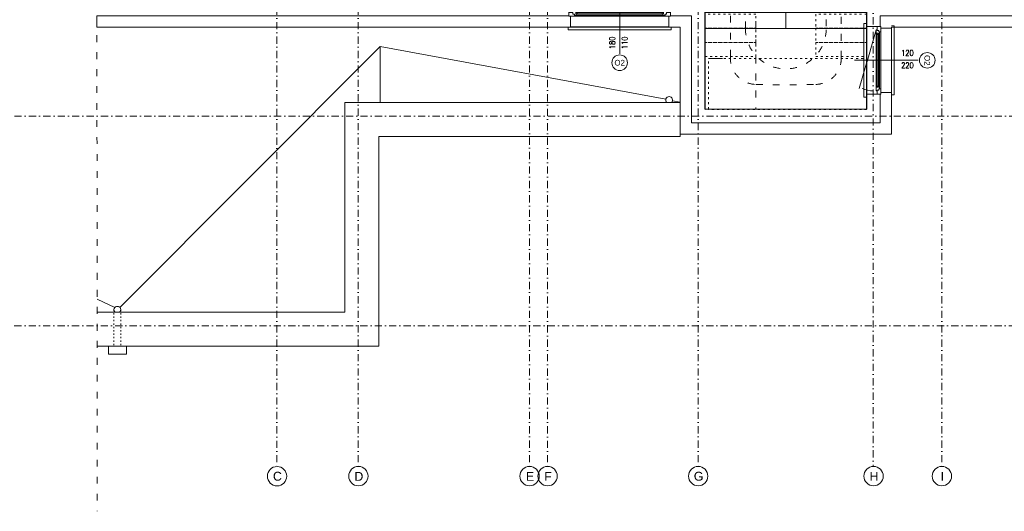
# Model space of a CAD drawing. Header units: centimetres. Extents: x -122 to 72759, y 3298 to 43172.
# Tile 10 of 243: x 35949 to 37691, y 7228 to 8097. Entities that reach past the tile are written whole.
import ezdxf
from ezdxf.enums import TextEntityAlignment as Align
from ezdxf.lldxf.tags import DXFTag

# ---------------------------------------------------------------- set-up
doc = ezdxf.new("R2010")
doc.units = ezdxf.units.CM
doc.header["$MEASUREMENT"] = 0
for name, pattern in [('0.50mmSolid', [0]), ('ACAD_ISO03W100', [30, 12, -18]), ('DASHDOT', [25.4, 12.7, -6.35, 0, -6.35])]:
    doc.linetypes.add(name, pattern=pattern)
doc.layers.get('0').update_dxf_attribs({"lineweight": 5})
for name, color, linetype, lineweight in [('0-LINIA CIENKA', 7, 'Continuous', 5), ('0-LINIA ŚREDNIA', 7, 'Continuous', 5), ('0-OSIE', 7, 'DASHDOT', 5), ('_ nowe meble', 7, 'Continuous', 5), ('_ ściany konstrukcyjne', 7, 'Continuous', 5), ('A_izol-termiczna', 7, 'ZIGZAG', 5), ('A_okna', 7, 'Continuous', 5), ('A_okna opis', 7, 'Continuous', 5), ('A_okna otwarcie', 7, 'DASH', 5), ('A_okna symbol', 7, 'Continuous', 5), ('A_parapety', 7, 'Continuous', 5), ('A_przerywane', 7, 'DASH', 5), ('A_sciany', 7, 'Continuous', 5), ('meble', 7, 'Continuous', 5), ('ZZZ_Xref', 7, 'Continuous', 5)]:
    doc.layers.add(name, color=color, linetype=linetype, lineweight=lineweight)
doc.styles.add('Arial', font='arial.ttf', dxfattribs={"height": 450})
doc.styles.add('ROMANS', font='romans.shx', dxfattribs={"width": 0.8, "height": 15})
doc.styles.get("Standard").update_dxf_attribs({"font": 'ARIAL.TTF'})
tags = doc.linetypes.add('DASH', pattern=[15, 10, -5]).pattern_tags.tags
tags[6:7] = [DXFTag(74, 4), DXFTag(75, 0), DXFTag(340, '0'), DXFTag(46, 0.0), DXFTag(50, 0.0), DXFTag(44, 0.0), DXFTag(45, 0.0)]
tags[4:5] = [DXFTag(74, 4), DXFTag(75, 0), DXFTag(340, '0'), DXFTag(46, 0.0), DXFTag(50, 0.0), DXFTag(44, 0.0), DXFTag(45, 0.0)]
doc.linetypes.add('ZIGZAG', pattern='A,0.0001,-0.2,[131,ltypeshp.shx,S=0.2,R=0,X=-0.2,Y=0],-0.4,[131,ltypeshp.shx,S=0.2,R=180,X=0.2,Y=0],-0.2', length=0.8001)

# ---------------------------------------------------------------- blocks, each defined once
blk = doc.blocks.new('*U1229')
at = {"layer": 'A_okna symbol'}
blk.add_circle((0, 82.3), 13.8, dxfattribs=at)
at = {"layer": 'A_okna opis', "style": 'ROMANS', "width": 0.7}
for tag, p in [('H', (-3.8, 47.2)), ('S', (18.2, 47.2))]:
    blk.add_attdef(tag, text='', height=10, rotation=270, dxfattribs=at).set_placement(p, align=Align.TOP_CENTER)
at = {"layer": 'A_okna symbol', "style": 'Arial'}
blk.add_attdef('SYMBOL', text='', height=10, dxfattribs=at).set_placement((0, 82.3), align=Align.MIDDLE_CENTER)
at = {"layer": 'A_okna symbol'}
blk.add_attdef('HP=', (-11.6, -44.9), '', height=10, rotation=360, dxfattribs=at)
at = {"color": 7, "lineweight": 40, "true_color": 0xffffff}
blk.add_wipeout([(57, 19), (-57, 19), (-57, 0), (-60, 0), (-60, -25), (60, -25), (60, 0), (57, 0)], dxfattribs=at)
at = {"color": 8, "linetype": 'Continuous', "lineweight": 5}
blk.add_line((0, 66.4), (0, -46.3), dxfattribs=at)
for p, q in [((-60, 0), (-50.2, 0)), ((-60, -6.5), (-60, 0)), ((-50.2, 0), (-50.2, -3.5)), ((-52.6, -6.5), (-60, -6.5)), ((-54, -8.3), (-54, -6.5)), ((-54, -8.3), (-46.4, -8.3)), ((-50.2, -3.5), (-52.6, -3.5)), ((-52.6, -3.5), (-52.6, -6.5)), ((-50.2, -1.9), (-46.5, -1.9)), ((-45.4, -3.9), (-47.7, -3.9)), ((-47.7, -8.3), (-47.7, -3.9)), ((-45.4, -6.3), (-47.7, -6.3)), ((-47.7, -8.3), (-47.7, -6.3)), ((-46, -3.9), (-46.5, -1.9)), ((-46, -6.3), (-46.4, -8.3)), ((-45.4, -3.9), (-45.4, -6.3)), ((45.4, -3.9), (-45.4, -3.9)), ((-45.4, -6.3), (45.4, -6.3)), ((45.4, -3.9), (47.7, -3.9)), ((45.4, -3.9), (45.4, -6.3)), ((45.4, -6.3), (47.7, -6.3)), ((46, -3.9), (46.5, -1.9)), ((46, -6.3), (46.4, -8.3)), ((54, -8.3), (46.4, -8.3)), ((50.2, -1.9), (46.5, -1.9)), ((47.7, -8.3), (47.7, -3.9)), ((47.7, -8.3), (47.7, -6.3)), ((60, 0), (50.2, 0)), ((50.2, 0), (50.2, -3.5)), ((50.2, -3.5), (52.6, -3.5)), ((52.6, -3.5), (52.6, -6.5)), ((52.6, -6.5), (60, -6.5)), ((54, -8.3), (54, -6.5)), ((60, -6.5), (60, 0))]:
    blk.add_line(p, q)
at = {"lineweight": 5}
for p, q in [((50.2, 0), (-50.2, 0)), ((-46.5, -1.9), (46.5, -1.9)), ((-46.4, -8.3), (46.4, -8.3))]:
    blk.add_line(p, q, dxfattribs=at)
for points in [[(-57, 0), (-57, 19)], [(57, 0), (57, 19)]]:
    blk.add_lwpolyline(points)
at = {"layer": 'A_izol-termiczna', "linetype": 'Continuous'}
for p, q in [((-56, 0), (-60, 0)), ((56, 0), (60, 0))]:
    blk.add_line(p, q, dxfattribs=at)
at = {"layer": 'A_okna otwarcie', "ltscale": 0.5}
blk.add_line((54, -8.3), (-49.9, -37.9), dxfattribs=at)
blk.add_arc((-5.2, -13.2), 48.8, 180.0708, 203.7505, dxfattribs=at)
at = {"layer": 'A_parapety'}
for points in [[(-61, 19), (-61, 24), (61, 24), (61, 19)], [(-65, -25), (-65, -30), (65, -30), (65, -25)]]:
    blk.add_lwpolyline(points, dxfattribs=at)
at = {"layer": 'A_przerywane'}
for p, q in [((57, 19), (-57, 19)), ((60, -25), (-60, -25))]:
    blk.add_line(p, q, dxfattribs=at)
at = {"layer": 'A_sciany'}
for p, q in [((-60, -25), (-60, 0)), ((60, -25), (60, 0))]:
    blk.add_line(p, q, dxfattribs=at)
blk = doc.blocks.new('*U1230')
at = {"layer": 'A_okna symbol'}
blk.add_circle((0, 82.3), 13.8, dxfattribs=at)
at = {"layer": 'A_okna opis', "style": 'ROMANS', "width": 0.7}
for tag, p in [('H', (-3.8, 47.2)), ('S', (18.2, 47.2))]:
    blk.add_attdef(tag, text='', height=10, rotation=270, dxfattribs=at).set_placement(p, align=Align.TOP_CENTER)
at = {"layer": 'A_okna symbol', "style": 'Arial'}
blk.add_attdef('SYMBOL', text='', height=10, dxfattribs=at).set_placement((0, 82.3), align=Align.MIDDLE_CENTER)
at = {"layer": 'A_okna symbol'}
blk.add_attdef('HP=', (-11.6, -44.9), '', height=10, rotation=360, dxfattribs=at)
at = {"color": 7, "lineweight": 40, "true_color": 0xffffff}
blk.add_wipeout([(87, 19), (-87, 19), (-87, 0), (-90, 0), (-90, -25), (90, -25), (90, 0), (87, 0)], dxfattribs=at)
at = {"color": 8, "linetype": 'Continuous', "lineweight": 5}
blk.add_line((0, 66.4), (0, -46.3), dxfattribs=at)
for p, q in [((-90, 0), (-80.2, 0)), ((-90, -6.5), (-90, 0)), ((-80.2, 0), (-80.2, -3.5)), ((-82.6, -6.5), (-90, -6.5)), ((-84, -8.3), (-84, -6.5)), ((-84, -8.3), (-76.4, -8.3)), ((-80.2, -3.5), (-82.6, -3.5)), ((-82.6, -3.5), (-82.6, -6.5)), ((-80.2, -1.9), (-76.5, -1.9)), ((-75.4, -3.9), (-77.7, -3.9)), ((-77.7, -8.3), (-77.7, -3.9)), ((-75.4, -6.3), (-77.7, -6.3)), ((-77.7, -8.3), (-77.7, -6.3)), ((-76, -3.9), (-76.5, -1.9)), ((-76, -6.3), (-76.4, -8.3)), ((-75.4, -3.9), (-75.4, -6.3)), ((75.4, -3.9), (-75.4, -3.9)), ((-75.4, -6.3), (75.4, -6.3)), ((75.4, -3.9), (77.7, -3.9)), ((75.4, -3.9), (75.4, -6.3)), ((75.4, -6.3), (77.7, -6.3)), ((76, -3.9), (76.5, -1.9)), ((76, -6.3), (76.4, -8.3)), ((84, -8.3), (76.4, -8.3)), ((80.2, -1.9), (76.5, -1.9)), ((77.7, -8.3), (77.7, -3.9)), ((77.7, -8.3), (77.7, -6.3)), ((90, 0), (80.2, 0)), ((80.2, 0), (80.2, -3.5)), ((80.2, -3.5), (82.6, -3.5)), ((82.6, -3.5), (82.6, -6.5)), ((82.6, -6.5), (90, -6.5)), ((84, -8.3), (84, -6.5)), ((90, -6.5), (90, 0))]:
    blk.add_line(p, q)
at = {"lineweight": 5}
for p, q in [((80.2, 0), (-80.2, 0)), ((-76.5, -1.9), (76.5, -1.9)), ((-76.4, -8.3), (76.4, -8.3))]:
    blk.add_line(p, q, dxfattribs=at)
for points in [[(-87, 0), (-87, 19)], [(87, 0), (87, 19)]]:
    blk.add_lwpolyline(points)
at = {"layer": 'A_izol-termiczna', "linetype": 'Continuous'}
for p, q in [((-86, 0), (-90, 0)), ((86, 0), (90, 0))]:
    blk.add_line(p, q, dxfattribs=at)
at = {"layer": 'A_okna otwarcie', "ltscale": 0.5}
blk.add_line((84, -8.3), (-79.9, -37.9), dxfattribs=at)
blk.add_arc((-35.2, -13.2), 48.8, 180.0708, 203.7505, dxfattribs=at)
at = {"layer": 'A_parapety'}
for points in [[(-91, 19), (-91, 24), (91, 24), (91, 19)], [(-95, -25), (-95, -30), (95, -30), (95, -25)]]:
    blk.add_lwpolyline(points, dxfattribs=at)
at = {"layer": 'A_przerywane'}
for p, q in [((87, 19), (-87, 19)), ((90, -25), (-90, -25))]:
    blk.add_line(p, q, dxfattribs=at)
at = {"layer": 'A_sciany'}
for p, q in [((-90, -25), (-90, 0)), ((90, -25), (90, 0))]:
    blk.add_line(p, q, dxfattribs=at)
blk = doc.blocks.new('G$CA1DC9C89')
at = {"layer": '0-LINIA CIENKA', "lineweight": 5}
blk.add_lwpolyline([(2521.3, -2586.8), (2546.3, -2586.8)], dxfattribs=at)
at = {"layer": '0-LINIA ŚREDNIA', "lineweight": 5}
blk.add_lwpolyline([(1439.3, -1488.8), (2204.9, -1488.7), (2204.9, -1313.7), (4100.1, -1313.7), (4100.1, -2531.7), (2845.3, -2531.7), (2845.3, -2648.7), (2845.3, -2648.7), (2845.3, -2720.7), (2471.1, -2720.7), (2471.1, -2531.7), (1439.2, -2531.7), (1439.5, -2511.7), (2491.1, -2511.7), (2491.1, -2700.7), (2825.3, -2700.7), (2825.3, -2668.7), (2825.3, -2668.7), (2825.3, -2511.7), (4080.1, -2511.7), (4080.1, -1333.7), (2224.9, -1333.7), (2224.9, -1508.7), (1439.3, -1508.8)], close=True, dxfattribs=at)
blk.add_lwpolyline([(1439.5, -2511.7), (1453.4, -2511.7), (2491.1, -2511.7), (2491.1, -2700.7), (2825.3, -2700.7), (2825.3, -2668.7), (2825.3, -2668.7), (2825.3, -2511.7), (4080.1, -2511.7), (4080.1, -1333.7), (2224.9, -1333.7), (2224.9, -1508.7), (1439.3, -1508.8)], dxfattribs=at)
at = {"layer": '0-OSIE', "lineweight": 5}
for points in [[(1757.7, -1069.2), (1757.7, -3307.3)], [(1901.6, -1069.1), (1901.6, -3307.2)], [(2204.4, -1069.1), (2204.4, -3307.2)], [(2236.3, -1069.2), (2236.3, -3307.2)], [(2502.8, -1069.1), (2502.8, -3307.2)], [(2933.8, -1069.1), (2933.8, -3307.2)], [(-236.4, -2688.7), (4272, -2688.7)], [(-236.7, -3059.3), (4271.8, -3059.3)]]:
    blk.add_lwpolyline(points, dxfattribs=at)
at = {"layer": '0-OSIE', "linetype": '0.50mmSolid', "lineweight": 5, "ltscale": 40}
for centre in [(1758.1, -3324.9), (1902, -3324.8), (2204.8, -3324.8), (2236.7, -3324.8), (2503.1, -3324.8), (2813.3, -3324.8), (2934.2, -3324.8)]:
    blk.add_circle(centre, 17.1, dxfattribs=at)
at = {"layer": '_ nowe meble', "lineweight": 5}
blk.add_lwpolyline([(2515.2, -2505.9), (2515.2, -2533.9), (2658.2, -2533.8), (2658.2, -2505.8), (2515.2, -2505.9)], dxfattribs=at)
at = {"layer": '_ nowe meble', "lineweight": 5, "ltscale": 0.5}
for points in [[(1940.8, -2565.7), (1479.9, -3026.6)], [(1940.8, -2565.7), (1940.8, -2664.7)], [(2471.1, -2664.7), (1878, -2664.7), (1877.9, -3035.4), (1439.6, -3035.4)], [(2471.1, -2664.4), (2457.6, -2661.5)], [(2467.1, -2724.7), (1937.9, -2724.7), (1937.9, -3095.4), (1439.6, -3095.4)], [(2467.1, -2724.7), (2471.1, -2724.7), (2471.1, -2720.7)], [(1439.6, -3012.1), (1471.4, -3026.6)], [(1471.4, -3035.1), (1471.1, -3035.4)]]:
    blk.add_lwpolyline(points, dxfattribs=at)
blk.add_lwpolyline([(1459.8, -3095.4), (1491.5, -3095.4), (1491.5, -3109.6), (1459.8, -3109.6)], close=True, dxfattribs=at)
for centre in [(2451.7, -2660.2), (1475.6, -3030.9)]:
    blk.add_arc(centre, 6, 311.8112, 228.1888, dxfattribs=at)
at = {"layer": '_ ściany konstrukcyjne', "lineweight": 5}
for points in [[(1439.5, -2511.7), (1453.4, -2511.7), (2491.1, -2511.7), (2491.1, -2700.7), (2825.3, -2700.7), (2825.3, -2668.7), (2825.3, -2668.7), (2825.3, -2511.7), (4080.1, -2511.7), (4080.1, -1333.7), (2224.9, -1333.7), (2224.9, -1508.7), (1439.3, -1508.8)], [(2503, -2487.7), (2515.1, -2487.7), (2515.1, -2676.7), (2801.3, -2676.7), (2801.3, -2487.7), (4056.1, -2487.7), (4056.1, -1357.7), (2248.9, -1357.7), (2248.9, -1532.7), (2248.7, -1532.7)], [(2249, -2487.8), (2515.1, -2487.7), (2515.1, -2676.7), (2801.3, -2676.7), (2801.3, -2487.7), (4056.1, -2487.7), (4056.1, -1357.7), (2248.9, -1357.7), (2248.9, -1532.7), (2249, -1539.6)], [(2801.1, -2676.7), (2801.1, -2167.7)]]:
    blk.add_lwpolyline(points, dxfattribs=at)
at = {"layer": 'meble', "linetype": 'ACAD_ISO03W100', "lineweight": 5}
for points in [[(1439.3, -1165.9), (1439.7, -3386.9)], [(2605.2, -2283.6), (2605.2, -2676.7)]]:
    blk.add_lwpolyline(points, dxfattribs=at)
for points in [[(2729.6, -2337.8), (2729.7, -2533.8, -1), (2586.7, -2533.8), (2586.6, -2281.8), (2515, -2337.9)], [(2756.2, -2483.6), (2756.2, -2586.8, -0.407867), (2711.1, -2632.8, -0.010918), (2605.2, -2632.8, -0.42763), (2560.2, -2583.6), (2560.2, -2283.6), (2515.2, -2308.6)]]:
    blk.add_lwpolyline(points, format="xyb", dxfattribs=at)
at = {"layer": 'meble', "linetype": 'ACAD_ISO03W100', "lineweight": 5, "ltscale": 0.3}
for points in [[(2605.2, -2508.6), (2515.2, -2508.6), (2515.2, -2533.6), (2605.2, -2533.6), (2605.2, -2508.6)], [(2605.2, -2533.6), (2515.2, -2533.6), (2515.2, -2558.6), (2605.2, -2558.6), (2605.2, -2533.6)], [(2605.2, -2558.6), (2515.2, -2558.6), (2515.2, -2583.6), (2605.2, -2583.6), (2605.2, -2558.6)], [(2711.2, -2583.6), (2736.2, -2583.6)]]:
    blk.add_lwpolyline(points, dxfattribs=at)
at = {"layer": 'meble', "linetype": 'ACAD_ISO03W100', "lineweight": 5, "ltscale": 0.2}
for points in [[(1469.6, -3030.9), (1469.6, -3095.4)], [(1481.6, -3030.9), (1481.6, -3095.4)]]:
    blk.add_lwpolyline(points, dxfattribs=at)
at = {"layer": '0-OSIE', "lineweight": 5, "ltscale": 40, "char_height": 15.75, "attachment_point": 7, "rotation": 0}
for s, insert in [('\\pxqc;C', (1739.6, -3333.1)), ('\\pxqc;D', (1883.6, -3333.1)), ('\\pxqc;E', (2186.4, -3333.1)), ('\\pxqc;F', (2218.2, -3333.1)), ('\\pxqc;G', (2484.7, -3333.1)), ('\\pxqc;H', (2794.9, -3333.1)), ('\\pxqc;I', (2915.7, -3333.1))]:
    blk.add_mtext_dynamic_manual_height_columns(s, width=38.333, gutter_width=12.5, heights=[17.6], dxfattribs=dict(at, insert=insert))
at = {"layer": 'A_okna', "lineweight": 5}
ref = blk.add_blockref('*U1230', (2364.2, -2512.1), dxfattribs=dict(at, rotation=180.0000001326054))
ref.add_attrib('SYMBOL', 'O2', dxfattribs={"layer": 'A_okna symbol', "height": 10, "style": 'Arial'}).set_placement((2364.2, -2594.4), align=Align.MIDDLE_CENTER)
ref.add_attrib('S', '180', dxfattribs={"layer": 'A_okna opis', "height": 10, "rotation": 90, "style": 'ROMANS', "width": 0.7}).set_placement((2346, -2559.3), align=Align.TOP_CENTER)
ref.add_attrib('H', '110', dxfattribs={"layer": 'A_okna opis', "height": 10, "rotation": 90, "style": 'ROMANS', "width": 0.7}).set_placement((2368, -2559.3), align=Align.TOP_CENTER)
ref = blk.add_blockref('*U1229', (2826, -2590.2), dxfattribs=dict(at, xscale=-1, rotation=269.9999999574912))
ref.add_attrib('SYMBOL', 'O2', dxfattribs={"layer": 'A_okna symbol', "height": 10, "rotation": 270, "style": 'Arial'}).set_placement((2908.3, -2590.2), align=Align.MIDDLE_CENTER)
ref.add_attrib('S', '120', dxfattribs={"layer": 'A_okna opis', "height": 10, "style": 'ROMANS', "width": 0.7}).set_placement((2873.2, -2572), align=Align.TOP_CENTER)
ref.add_attrib('H', '220', dxfattribs={"layer": 'A_okna opis', "height": 10, "style": 'ROMANS', "width": 0.7}).set_placement((2873.2, -2594), align=Align.TOP_CENTER)
at = {"layer": '0-OSIE', "lineweight": 5}
blk.add_lwpolyline([(2812.9, -2131.7), (2812.9, -3307.2)], dxfattribs=at)
at = {"layer": '_ nowe meble', "lineweight": 5}
for points in [[(2515.1, -2496.4), (2515.1, -2676.7), (2801.1, -2676.7), (2801.1, -2507.1)], [(2801.2, -2505.8), (2801.2, -2533.8), (2658.2, -2533.8), (2658.2, -2505.8), (2801.2, -2505.8)]]:
    blk.add_lwpolyline(points, dxfattribs=at)
blk.add_lwpolyline([(2801.2, -2533.8), (2801.2, -2676.7), (2515.2, -2676.8), (2515.2, -2533.9)], close=True, dxfattribs=at)
at = {"layer": '_ nowe meble', "lineweight": 5, "ltscale": 0.5}
blk.add_lwpolyline([(1940.8, -2565.7), (2446, -2658.6)], dxfattribs=at)
at = {"layer": 'meble', "linetype": 'ACAD_ISO03W100', "lineweight": 5, "ltscale": 0.3}
for points in [[(2801.2, -2508.6), (2711.2, -2508.6), (2711.2, -2533.6), (2801.2, -2533.6), (2801.2, -2508.6)], [(2801.2, -2533.6), (2711.2, -2533.6), (2711.2, -2558.6), (2801.2, -2558.6), (2801.2, -2533.6)], [(2801.2, -2558.6), (2711.2, -2558.6), (2711.2, -2583.6), (2801.2, -2583.6), (2801.2, -2558.6)], [(2521.3, -2586.8), (2801.1, -2586.8), (2801.1, -2676.8), (2521.3, -2676.8), (2521.3, -2586.8)]]:
    blk.add_lwpolyline(points, dxfattribs=at)

msp = doc.modelspace()

# ---------------------------------------------------------------- block references
at = {"layer": 'ZZZ_Xref'}
msp.add_blockref('G$CA1DC9C89', (34646.15529, 10615.38849), dxfattribs=at)

doc.saveas('drawing.dxf')
